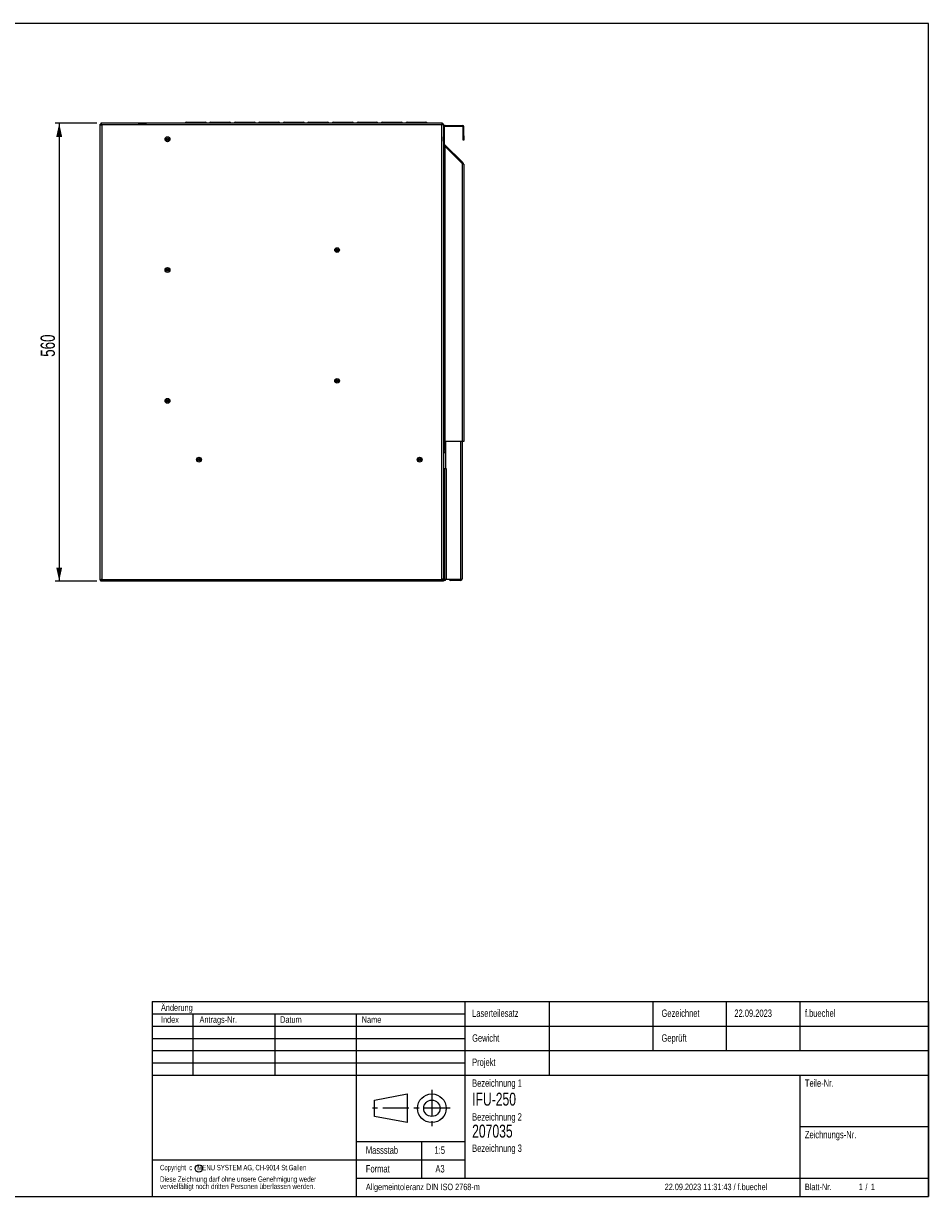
# Model space of a CAD drawing. Extents: x 24 to 2074, y 25 to 1460.
# Tile 3 of 3: x 967 to 2074, y 25 to 1460. Entities that reach past the tile are written whole.
import ezdxf
from ezdxf.enums import TextEntityAlignment as Align

# ---------------------------------------------------------------- set-up
doc = ezdxf.new("R2010")
doc.units = 0
doc.header["$LTSCALE"] = 5
doc.linetypes.add('CENTER', pattern=[10.16, 6.35, -1.27, 1.27, -1.27])
doc.linetypes.add('CENTERX2', pattern=[20.32, 12.7, -2.54, 2.54, -2.54])
doc.layers.get('0').update_dxf_attribs({"linetype": 'CONTINUOUS'})
for name, color, linetype in [('LAYER1', 2, 'CONTINUOUS'), ('LAYER2', 3, 'CENTERX2'), ('LAYER3', 4, 'CONTINUOUS')]:
    doc.layers.add(name, color=color, linetype=linetype)
doc.dimstyles.new('SLDDIMSTYLE1', dxfattribs={"dimtxt": 17.5, "dimasz": 16.51, "dimexe": 0, "dimexo": 0.0625, "dimgap": 4.375, "dimtad": 1, "dimrnd": 1e-09, "dimzin": 12, "dimsah": 1, "dimcen": 0.09, "dimazin": 3, "dimtfac": 1, "dimtofl": 0, "dimtmove": 0, "dimatfit": 3})

# ---------------------------------------------------------------- blocks, each defined once
blk = doc.blocks.new('_D_2')
at = {"layer": 'LAYER2', "color": 3, "linetype": 'CONTINUOUS'}
for p, q in [((1056.4, 1337.9), (1005.3, 1337.9)), ((1010.3, 1337.9), (1010.3, 777.9)), ((1056.4, 777.9), (1005.3, 777.9))]:
    blk.add_line(p, q, dxfattribs=at)
for points in [[(1010.3, 1337.9), (1006.7, 1321.3), (1013.9, 1321.3)], [(1010.3, 777.9), (1013.9, 794.4), (1006.7, 794.4)]]:
    blk.add_solid(points, dxfattribs=at)
at = {"layer": 'LAYER2', "color": 3, "linetype": 'CONTINUOUS', "width": 0.7}
blk.add_text('560', height=17.5, rotation=90, dxfattribs=at).set_placement((1010.3, 1052.2), align=Align.BOTTOM_LEFT)

msp = doc.modelspace()

# ---------------------------------------------------------------- linework, layer by layer
at = {"color": 7, "linetype": 'CONTINUOUS'}
for p, q in [((2074, 1460), (24, 1460)), ((2074, 25), (2074, 1460)), ((24, 25), (2074, 25))]:
    msp.add_line(p, q, dxfattribs=at)
at = {"color": 179, "linetype": 'CONTINUOUS'}
for p, q in [((1124, 263.5), (2074, 263.5)), ((1124, 263.5), (1124, 25)), ((1506.5, 263.5), (1506.5, 47.5)), ((1610, 263.5), (1610, 173.5)), ((1736.5, 263.5), (1736.5, 203.5)), ((1826.5, 263.5), (1826.5, 203.5)), ((1916.5, 263.5), (1916.5, 203.5)), ((2074, 263.5), (2074, 25)), ((1124, 248.5), (1506.5, 248.5)), ((1174, 248.5), (1174, 173.5)), ((1274, 248.5), (1274, 173.5)), ((1373.5, 248.5), (1373.5, 25)), ((1124, 233.5), (2074, 233.5)), ((1124, 218.5), (1506.5, 218.5)), ((1124, 203.5), (2074, 203.5)), ((1124, 188.5), (1506.5, 188.5)), ((1124, 173.5), (2074, 173.5)), ((1916.5, 173.5), (1916.5, 25)), ((1396.25, 143), (1436.25, 150.5)), ((1436.25, 150.5), (1436.25, 115.5)), ((1396.25, 123), (1396.25, 143)), ((1436.25, 115.5), (1396.25, 123)), ((1916.5, 110.5), (2074, 110.5)), ((1373.5, 92.5), (1506.5, 92.5)), ((1453.5, 92.5), (1453.5, 47.5)), ((1124, 70), (1506.5, 70)), ((1373.5, 47.5), (2074, 47.5)), ((1124, 25), (2074, 25))]:
    msp.add_line(p, q, dxfattribs=at)
at = {"color": 179, "linetype": 'CENTER'}
for p, q in [((1466.25, 155.5), (1466.25, 110.5)), ((1488.75, 133), (1391.25, 133))]:
    msp.add_line(p, q, dxfattribs=at)
at = {"color": 179, "linetype": 'CONTINUOUS'}
for centre, radius in [((1466.25, 133), 17.5), ((1466.25, 133), 10), ((1181.134, 59.391), 4.5)]:
    msp.add_circle(centre, radius, dxfattribs=at)
at = {"layer": 'LAYER1', "color": 2, "linetype": 'CONTINUOUS'}
for p, q in [((1060.332, 1336.787), (1061.332, 1336.787)), ((1060.332, 778.929), (1060.332, 1336.787)), ((1479.262, 1337.858), (1061.403, 1337.858)), ((1061.403, 1337.858), (1061.403, 1336.858)), ((1478.332, 1335.858), (1062.332, 1335.858)), ((1062.332, 1335.858), (1062.332, 779.858)), ((1106.94, 1337.858), (1106.943, 1338.218)), ((1106.943, 1338.218), (1116.942, 1338.139)), ((1116.942, 1338.139), (1116.94, 1337.858)), ((1152.336, 1337.858), (1116.942, 1338.139)), ((1165.932, 1339.358), (1171.832, 1339.358)), ((1171.832, 1338.858), (1171.832, 1339.358)), ((1171.832, 1339.358), (1176.564, 1339.358)), ((1171.832, 1338.858), (1176.564, 1338.858)), ((1176.082, 1338.858), (1176.082, 1337.858)), ((1176.564, 1338.858), (1176.564, 1339.358)), ((1176.564, 1339.358), (1178.101, 1339.358)), ((1178.101, 1338.858), (1178.101, 1339.358)), ((1178.101, 1339.358), (1182.832, 1339.358)), ((1178.101, 1338.858), (1182.832, 1338.858)), ((1178.582, 1337.858), (1178.582, 1338.858)), ((1182.832, 1338.858), (1182.832, 1339.358)), ((1182.832, 1339.358), (1188.732, 1339.358)), ((1195.932, 1339.358), (1201.832, 1339.358)), ((1201.832, 1338.858), (1201.832, 1339.358)), ((1201.832, 1339.358), (1206.564, 1339.358)), ((1201.832, 1338.858), (1206.564, 1338.858)), ((1206.082, 1338.858), (1206.082, 1337.858)), ((1206.564, 1338.858), (1206.564, 1339.358)), ((1206.564, 1339.358), (1208.101, 1339.358)), ((1208.101, 1338.858), (1208.101, 1339.358)), ((1208.101, 1339.358), (1212.832, 1339.358)), ((1208.101, 1338.858), (1212.832, 1338.858)), ((1208.582, 1337.858), (1208.582, 1338.858)), ((1212.832, 1338.858), (1212.832, 1339.358)), ((1212.832, 1339.358), (1218.732, 1339.358)), ((1225.932, 1339.358), (1231.832, 1339.358)), ((1231.832, 1338.858), (1231.832, 1339.358)), ((1231.832, 1339.358), (1236.564, 1339.358)), ((1231.832, 1338.858), (1236.564, 1338.858)), ((1236.082, 1338.858), (1236.082, 1337.858)), ((1236.564, 1338.858), (1236.564, 1339.358)), ((1236.564, 1339.358), (1238.101, 1339.358)), ((1238.101, 1338.858), (1238.101, 1339.358)), ((1238.101, 1339.358), (1242.832, 1339.358)), ((1238.101, 1338.858), (1242.832, 1338.858)), ((1238.582, 1337.858), (1238.582, 1338.858)), ((1242.832, 1338.858), (1242.832, 1339.358)), ((1242.832, 1339.358), (1248.732, 1339.358)), ((1255.932, 1339.358), (1261.832, 1339.358)), ((1261.832, 1338.858), (1261.832, 1339.358)), ((1261.832, 1339.358), (1266.564, 1339.358)), ((1261.832, 1338.858), (1266.564, 1338.858)), ((1266.082, 1338.858), (1266.082, 1337.858)), ((1266.564, 1338.858), (1266.564, 1339.358)), ((1266.564, 1339.358), (1268.101, 1339.358)), ((1268.101, 1338.858), (1268.101, 1339.358)), ((1268.101, 1339.358), (1272.832, 1339.358)), ((1268.101, 1338.858), (1272.832, 1338.858)), ((1268.582, 1337.858), (1268.582, 1338.858)), ((1272.832, 1338.858), (1272.832, 1339.358)), ((1272.832, 1339.358), (1278.732, 1339.358)), ((1285.932, 1339.358), (1291.832, 1339.358)), ((1291.832, 1338.858), (1291.832, 1339.358)), ((1291.832, 1339.358), (1296.564, 1339.358)), ((1291.832, 1338.858), (1296.564, 1338.858)), ((1296.082, 1338.858), (1296.082, 1337.858)), ((1296.564, 1338.858), (1296.564, 1339.358)), ((1296.564, 1339.358), (1298.101, 1339.358)), ((1298.101, 1338.858), (1298.101, 1339.358)), ((1298.101, 1339.358), (1302.832, 1339.358)), ((1298.101, 1338.858), (1302.832, 1338.858)), ((1298.582, 1337.858), (1298.582, 1338.858)), ((1302.832, 1338.858), (1302.832, 1339.358)), ((1302.832, 1339.358), (1308.732, 1339.358)), ((1315.932, 1339.358), (1321.832, 1339.358)), ((1321.832, 1338.858), (1321.832, 1339.358)), ((1321.832, 1339.358), (1326.564, 1339.358)), ((1321.832, 1338.858), (1326.564, 1338.858)), ((1326.082, 1338.858), (1326.082, 1337.858)), ((1326.564, 1338.858), (1326.564, 1339.358)), ((1326.564, 1339.358), (1328.101, 1339.358)), ((1328.101, 1338.858), (1328.101, 1339.358)), ((1328.101, 1339.358), (1332.832, 1339.358)), ((1328.101, 1338.858), (1332.832, 1338.858)), ((1328.582, 1337.858), (1328.582, 1338.858)), ((1332.832, 1338.858), (1332.832, 1339.358)), ((1332.832, 1339.358), (1338.732, 1339.358)), ((1345.932, 1339.358), (1351.832, 1339.358)), ((1351.832, 1338.858), (1351.832, 1339.358)), ((1351.832, 1339.358), (1356.564, 1339.358)), ((1351.832, 1338.858), (1356.564, 1338.858)), ((1356.082, 1338.858), (1356.082, 1337.858)), ((1356.564, 1338.858), (1356.564, 1339.358)), ((1356.564, 1339.358), (1358.101, 1339.358)), ((1358.101, 1338.858), (1358.101, 1339.358)), ((1358.101, 1339.358), (1362.832, 1339.358)), ((1358.101, 1338.858), (1362.832, 1338.858)), ((1358.582, 1337.858), (1358.582, 1338.858)), ((1362.832, 1338.858), (1362.832, 1339.358)), ((1362.832, 1339.358), (1368.732, 1339.358)), ((1375.932, 1339.358), (1381.832, 1339.358)), ((1381.832, 1338.858), (1381.832, 1339.358)), ((1381.832, 1339.358), (1386.564, 1339.358)), ((1381.832, 1338.858), (1386.564, 1338.858)), ((1386.082, 1338.858), (1386.082, 1337.858)), ((1386.564, 1338.858), (1386.564, 1339.358)), ((1386.564, 1339.358), (1388.101, 1339.358)), ((1388.101, 1338.858), (1388.101, 1339.358)), ((1388.101, 1339.358), (1392.832, 1339.358)), ((1388.101, 1338.858), (1392.832, 1338.858)), ((1388.582, 1337.858), (1388.582, 1338.858)), ((1392.832, 1338.858), (1392.832, 1339.358)), ((1392.832, 1339.358), (1398.732, 1339.358)), ((1405.932, 1339.358), (1411.832, 1339.358)), ((1411.832, 1338.858), (1411.832, 1339.358)), ((1411.832, 1339.358), (1416.564, 1339.358)), ((1411.832, 1338.858), (1416.564, 1338.858)), ((1416.082, 1338.858), (1416.082, 1337.858)), ((1416.564, 1338.858), (1416.564, 1339.358)), ((1416.564, 1339.358), (1418.101, 1339.358)), ((1418.101, 1338.858), (1418.101, 1339.358)), ((1418.101, 1339.358), (1422.832, 1339.358)), ((1418.101, 1338.858), (1422.832, 1338.858)), ((1418.582, 1337.858), (1418.582, 1338.858)), ((1422.832, 1338.858), (1422.832, 1339.358)), ((1422.832, 1339.358), (1428.732, 1339.358)), ((1435.932, 1339.358), (1441.832, 1339.358)), ((1441.832, 1338.858), (1441.832, 1339.358)), ((1441.832, 1339.358), (1446.564, 1339.358)), ((1441.832, 1338.858), (1446.564, 1338.858)), ((1446.082, 1338.858), (1446.082, 1337.858)), ((1446.564, 1338.858), (1446.564, 1339.358)), ((1446.564, 1339.358), (1448.101, 1339.358)), ((1448.101, 1338.858), (1448.101, 1339.358)), ((1448.101, 1339.358), (1452.832, 1339.358)), ((1448.101, 1338.858), (1452.832, 1338.858)), ((1448.582, 1337.858), (1448.582, 1338.858)), ((1452.832, 1338.858), (1452.832, 1339.358)), ((1452.832, 1339.358), (1458.732, 1339.358)), ((1478.332, 780.358), (1478.332, 1335.858)), ((1479.262, 1337.858), (1479.262, 1336.858)), ((1480.332, 1336.787), (1479.332, 1336.787)), ((1479.332, 1336.59), (1479.332, 1336.787)), ((1480.332, 1336.787), (1480.332, 780.358)), ((1482.447, 1334.354), (1482.447, 1335.354)), ((1482.447, 1335.354), (1503.447, 1335.354)), ((1503.447, 1334.354), (1503.447, 1335.354)), ((1480.397, 1316.071), (1480.397, 1321.071)), ((1481.447, 1333.354), (1480.447, 1333.354)), ((1480.447, 1333.354), (1480.447, 1312.768)), ((1481.447, 1333.354), (1481.447, 1312.768)), ((1482.447, 1334.354), (1503.447, 1334.354)), ((1504.447, 1333.354), (1505.447, 1333.354)), ((1504.447, 1322.354), (1504.447, 1333.354)), ((1504.447, 1317.354), (1504.447, 1322.354)), ((1504.447, 1322.354), (1505.447, 1322.354)), ((1505.447, 1322.354), (1505.447, 1333.354)), ((1505.447, 1322.354), (1505.447, 1317.354)), ((1480.332, 1309.571), (1482.332, 1309.571)), ((1481.447, 1312.768), (1480.447, 1312.768)), ((1481.032, 1311.354), (1481.74, 1312.061)), ((1503.332, 1289.054), (1481.032, 1311.354)), ((1504.04, 1289.761), (1481.74, 1312.061)), ((1482.532, 1309.571), (1482.332, 1309.571)), ((1482.332, 1309.571), (1482.332, 948.468)), ((1503.332, 1288.771), (1482.532, 1309.571)), ((1505.447, 1317.354), (1504.447, 1317.354)), ((1503.332, 1289.054), (1504.04, 1289.761)), ((1503.332, 1289.054), (1503.78, 1288.606)), ((1503.332, 1288.771), (1503.332, 948.468)), ((1504.747, 1289.054), (1504.04, 1289.761)), ((1504.747, 1289.054), (1504.04, 1288.347)), ((1505.332, 1287.64), (1505.332, 948.468)), ((1482.332, 948.468), (1480.332, 948.468)), ((1481.332, 936.468), (1481.332, 948.468)), ((1482.032, 948.358), (1481.332, 948.358)), ((1482.032, 943.358), (1482.032, 948.358)), ((1503.332, 948.468), (1482.332, 948.468)), ((1482.832, 948.468), (1482.832, 915.787)), ((1501.332, 948.468), (1501.332, 779.858)), ((1503.332, 948.468), (1503.332, 780.787)), ((1505.332, 948.468), (1503.332, 948.468)), ((1480.332, 936.468), (1481.332, 936.468)), ((1481.332, 934.468), (1480.332, 934.468)), ((1481.332, 938.358), (1482.032, 938.358)), ((1481.332, 936.468), (1481.332, 934.468)), ((1482.032, 938.358), (1482.032, 943.358)), ((1482.332, 947.008), (1482.039, 947.008)), ((1482.609, 946.858), (1482.232, 946.858)), ((1482.232, 946.858), (1482.232, 943.358)), ((1482.232, 943.358), (1482.232, 939.858)), ((1482.232, 939.858), (1482.609, 939.858)), ((1482.332, 946.858), (1482.332, 947.008)), ((1482.609, 946.858), (1482.609, 939.858)), ((1481.832, 915.787), (1481.832, 779.858)), ((1481.832, 915.787), (1482.832, 915.787)), ((1483.832, 915.787), (1482.832, 915.787)), ((1483.832, 915.787), (1483.832, 779.858)), ((1060.332, 778.929), (1061.332, 778.929)), ((1061.403, 777.858), (1061.403, 778.858)), ((1480.332, 777.858), (1061.403, 777.858)), ((1062.332, 779.858), (1480.332, 779.858)), ((1480.332, 780.358), (1478.332, 780.358)), ((1480.332, 780.358), (1480.332, 779.858)), ((1480.332, 779.858), (1480.332, 777.858)), ((1480.332, 779.858), (1480.832, 779.858)), ((1480.832, 778.858), (1480.332, 778.858)), ((1480.832, 779.858), (1480.832, 778.858)), ((1481.832, 779.858), (1480.832, 779.858)), ((1481.832, 778.858), (1480.832, 778.858)), ((1483.832, 779.858), (1481.832, 779.858)), ((1481.832, 779.858), (1481.832, 778.858)), ((1501.332, 779.858), (1483.832, 779.858)), ((1489.132, 779.808), (1489.132, 779.858)), ((1501.332, 779.787), (1489.332, 779.787)), ((1489.332, 779.787), (1489.332, 778.787)), ((1501.332, 778.787), (1489.332, 778.787)), ((1501.332, 778.787), (1501.332, 779.787)), ((1501.529, 779.917), (1501.529, 779.787)), ((1501.529, 779.787), (1501.532, 779.787)), ((1501.532, 779.918), (1501.532, 779.787)), ((1502.332, 779.787), (1502.219, 779.787)), ((1502.332, 780.169), (1502.332, 779.787))]:
    msp.add_line(p, q, dxfattribs=at)
at = {"layer": 'LAYER1', "color": 2, "linetype": 'CONTINUOUS', "flags": 128}
for points in [[(1062.332, 1335.858), (1062.124, 1336.547), (1061.916, 1337.152), (1061.708, 1337.599), (1061.5, 1337.832), (1061.403, 1337.858)], [(1062.014, 1336.362), (1061.918, 1336.272), (1061.829, 1336.177)], [(1478.332, 1335.858), (1479.022, 1336.066), (1479.627, 1336.274), (1480.073, 1336.483), (1480.306, 1336.691), (1480.332, 1336.787)], [(1479.292, 1336.613), (1479.098, 1336.706), (1478.979, 1336.751)], [(1503.332, 1288.771), (1504.034, 1288.513), (1504.647, 1288.254), (1505.093, 1287.996), (1505.314, 1287.738), (1505.332, 1287.64)], [(1503.737, 1288.637), (1503.705, 1288.678), (1503.692, 1288.694)], [(1505.332, 1287.64), (1505.18, 1288.405), (1504.747, 1289.054)], [(1482.832, 947.717), (1482.563, 947.438), (1482.332, 947.008)], [(1062.332, 779.858), (1061.643, 779.65), (1061.038, 779.442), (1060.592, 779.234), (1060.359, 779.025), (1060.332, 778.929)], [(1061.828, 779.54), (1061.918, 779.444), (1062.013, 779.355)], [(1488.963, 779.858), (1489.137, 779.807), (1489.332, 779.787)], [(1501.332, 779.787), (1501.759, 779.883), (1502.003, 780.064)]]:
    msp.add_lwpolyline(points, dxfattribs=at)
at = {"layer": 'LAYER1', "color": 2, "linetype": 'CONTINUOUS'}
for centre, radius in [((1142.832, 1318.358), 3), ((1142.832, 1318.358), 2.95), ((1142.832, 1318.358), 2.85), ((1142.832, 1318.358), 1.5), ((1142.832, 1318.358), 1), ((1350.332, 1182.858), 2.85), ((1350.332, 1182.858), 1.65), ((1350.332, 1182.858), 1.5), ((1350.332, 1182.858), 1), ((1142.832, 1158.358), 3), ((1142.832, 1158.358), 2.95), ((1142.832, 1158.358), 2.85), ((1142.832, 1158.358), 1.5), ((1142.832, 1158.358), 1), ((1350.332, 1022.858), 2.85), ((1350.332, 1022.858), 1.65), ((1350.332, 1022.858), 1.5), ((1350.332, 1022.858), 1), ((1142.832, 998.358), 3), ((1142.832, 998.358), 2.95), ((1142.832, 998.358), 2.85), ((1142.832, 998.358), 1.5), ((1142.832, 998.358), 1), ((1181.332, 926.358), 3), ((1181.332, 926.358), 2.95), ((1181.332, 926.358), 2.85), ((1181.332, 926.358), 1.5), ((1181.332, 926.358), 1), ((1451.332, 926.358), 3), ((1451.332, 926.358), 2.95), ((1451.332, 926.358), 2.85), ((1451.332, 926.358), 1.5), ((1451.332, 926.358), 1)]:
    msp.add_circle(centre, radius, dxfattribs=at)
for centre, radius, start, end in [((1063.018, 1339.95), 4.149, 229.666889, 260.48974), ((1062.948, 1337.523), 1.775, 204.47925, 249.718784), ((1060.778, 1335.345), 1.637, 18.26085, 67.541116), ((1165.932, 1337.358), 2, 90, 165.522488), ((1165.607, 1337.358), 1.475, 19.814928, 160.185072), ((1189.057, 1337.358), 1.475, 19.814928, 160.185072), ((1188.732, 1337.358), 2, 14.477512, 90), ((1195.932, 1337.358), 2, 90, 165.522488), ((1195.607, 1337.358), 1.475, 19.814928, 160.185072), ((1219.057, 1337.358), 1.475, 19.814928, 160.185072), ((1218.732, 1337.358), 2, 14.477512, 90), ((1225.932, 1337.358), 2, 90, 165.522488), ((1225.607, 1337.358), 1.475, 19.814928, 160.185072), ((1249.057, 1337.358), 1.475, 19.814928, 160.185072), ((1248.732, 1337.358), 2, 14.477512, 90), ((1255.932, 1337.358), 2, 90, 165.522488), ((1255.607, 1337.358), 1.475, 19.814928, 160.185072), ((1279.057, 1337.358), 1.475, 19.814928, 160.185072), ((1278.732, 1337.358), 2, 14.477512, 90), ((1285.932, 1337.358), 2, 90, 165.522488), ((1285.607, 1337.358), 1.475, 19.814928, 160.185072), ((1309.057, 1337.358), 1.475, 19.814928, 160.185072), ((1308.732, 1337.358), 2, 14.477512, 90), ((1315.932, 1337.358), 2, 90, 165.522488), ((1315.607, 1337.358), 1.475, 19.814928, 160.185072), ((1339.057, 1337.358), 1.475, 19.814928, 160.185072), ((1338.732, 1337.358), 2, 14.477512, 90), ((1345.932, 1337.358), 2, 90, 165.522488), ((1345.607, 1337.358), 1.475, 19.814928, 160.185072), ((1369.057, 1337.358), 1.475, 19.814928, 160.185072), ((1368.732, 1337.358), 2, 14.477512, 90), ((1375.932, 1337.358), 2, 90, 165.522488), ((1375.607, 1337.358), 1.475, 19.814928, 160.185072), ((1399.057, 1337.358), 1.475, 19.814928, 160.185072), ((1398.732, 1337.358), 2, 14.477512, 90), ((1405.932, 1337.358), 2, 90, 165.522488), ((1405.607, 1337.358), 1.475, 19.814928, 160.185072), ((1429.057, 1337.358), 1.475, 19.814928, 160.185072), ((1428.732, 1337.358), 2, 14.477512, 90), ((1435.932, 1337.358), 2, 90, 165.522488), ((1435.607, 1337.358), 1.475, 19.814928, 160.185072), ((1459.057, 1337.358), 1.475, 19.814928, 160.185072), ((1458.732, 1337.358), 2, 14.477512, 90), ((1482.425, 1335.173), 4.149, 139.666889, 170.48974), ((1479.997, 1335.243), 1.775, 114.47925, 159.718784), ((1477.819, 1337.413), 1.637, 288.26085, 337.541116), ((1482.447, 1333.354), 2, 90, 180), ((1503.447, 1333.354), 2, 0, 90), ((1479.897, 1321.071), 0.5, 0, 29.358065), ((1482.447, 1333.354), 1, 90, 180), ((1503.447, 1333.354), 1, 0, 90), ((1479.897, 1316.071), 0.5, 330.641935, 0), ((1482.447, 1312.768), 2, 180, 225), ((1482.447, 1312.768), 1, 180, 225), ((1482.732, 1308.244), 1, 49.423976, 82.153479), ((1482.232, 947.058), 0.2, 180, 270), ((1482.232, 939.658), 0.2, 90, 180), ((1482.609, 946.498), 0.36, 51.595041, 90), ((1482.609, 940.218), 0.36, 270, 308.404959), ((1062.845, 778.303), 1.637, 108.26085, 157.541116), ((1058.24, 780.544), 4.149, 319.666889, 350.48974), ((1060.668, 780.473), 1.775, 294.47925, 339.718784), ((1481.832, 780.858), 2, 270, 330), ((1489.332, 780.787), 2, 207.687228, 270), ((1500.647, 783.95), 4.149, 279.51026, 310.333111), ((1501.332, 780.787), 2, 270, 360)]:
    msp.add_arc(centre, radius, start, end, dxfattribs=at)

# ---------------------------------------------------------------- texts
at = {"layer": 'LAYER3', "color": 4, "linetype": 'CONTINUOUS'}
for s, height, width, p in [('Änderung', 7.9375, 0.738397, (1134.834, 249.758)), ('Index', 7.9375, 0.738397, (1134.834, 235.109)), ('Antrags-Nr.', 7.9375, 0.738397, (1182.022, 235.109)), ('Datum', 7.9375, 0.738397, (1280.627, 235.109)), ('Name', 7.9375, 0.738397, (1380.485, 235.109)), ('Laserteilesatz', 9.017, 0.738397, (1515.551, 242.058)), ('Gezeichnet', 9.017, 0.738397, (1747.283, 242.058)), ('22.09.2023', 9.017, 0.738397, (1836.38, 242.058)), ('f.buechel', 9.017, 0.738397, (1922.698, 242.058)), ('Gewicht', 9.017, 0.738397, (1515.551, 211.682)), ('Geprüft', 9.017, 0.738397, (1747.283, 211.682)), ('Projekt', 9.017, 0.738397, (1515.551, 182.078)), ('Bezeichnung 1', 9.017, 0.738397, (1515.551, 156.528)), ('Teile-Nr.', 9.017, 0.738397, (1922.698, 156.528)), ('IFU-250', 15.875, 0.7, (1515.551, 131.42)), ('Bezeichnung 2', 9.017, 0.738397, (1515.551, 115.186)), ('207035', 15.875, 0.7, (1515.551, 92.325)), ('Zeichnungs-Nr.', 9.017, 0.738397, (1922.698, 93.578)), ('Massstab', 9.017, 0.738397, (1385.529, 74.537)), ('1:5', 9.017, 0.738397, (1469.548, 74.537)), ('Bezeichnung 3', 9.017, 0.738397, (1515.551, 76.921)), ('Copyright  c   MENU SYSTEM AG, CH-9014 St.Gallen', 6.61458, 0.669172, (1133.649, 55.126)), ('Format', 9.017, 0.738397, (1385.529, 51.742)), ('A3', 9.017, 0.738397, (1470.638, 51.742)), ('Diese Zeichnung darf ohne unsere Genehmigung weder', 6.61458, 0.694093, (1133.649, 41.015)), ('vervielfältigt noch dritten Personen überlassen werden.', 6.61458, 0.704833, (1133.649, 32.196)), ('Allgemeintoleranz DIN ISO 2768-m', 7.9375, 0.703784, (1385.529, 30.429)), ('22.09.2023 11:31:43 / f.buechel', 7.9375, 0.702668, (1751.131, 30.429)), ('Blatt-Nr.', 7.9375, 0.738397, (1922.698, 30.429)), ('1', 7.938, 0.738397, (1988.558, 30.429)), ('/', 7.938, 0.738397, (1996.797, 30.429)), ('1', 7.938, 0.738397, (2003.437, 30.429))]:
    msp.add_text(s, height=height, dxfattribs=dict(at, width=width)).set_placement(p, align=Align.BOTTOM_LEFT)

# ---------------------------------------------------------------- dimensions: what is measured, and where the dimension line sits
at = {"layer": 'LAYER2', "color": 3, "linetype": 'CONTINUOUS'}
dim = msp.add_linear_dim(base=(1010.332, 777.858), p1=(1061.403, 1337.858), p2=(1061.403, 777.858), angle=90, dimstyle='SLDDIMSTYLE1', dxfattribs=at)
dim.commit()
dim.dimension.update_dxf_attribs({"geometry": '_D_2', "text_midpoint": (1010.332, 1071.587), "dimtype": 160})

doc.saveas('drawing.dxf')
